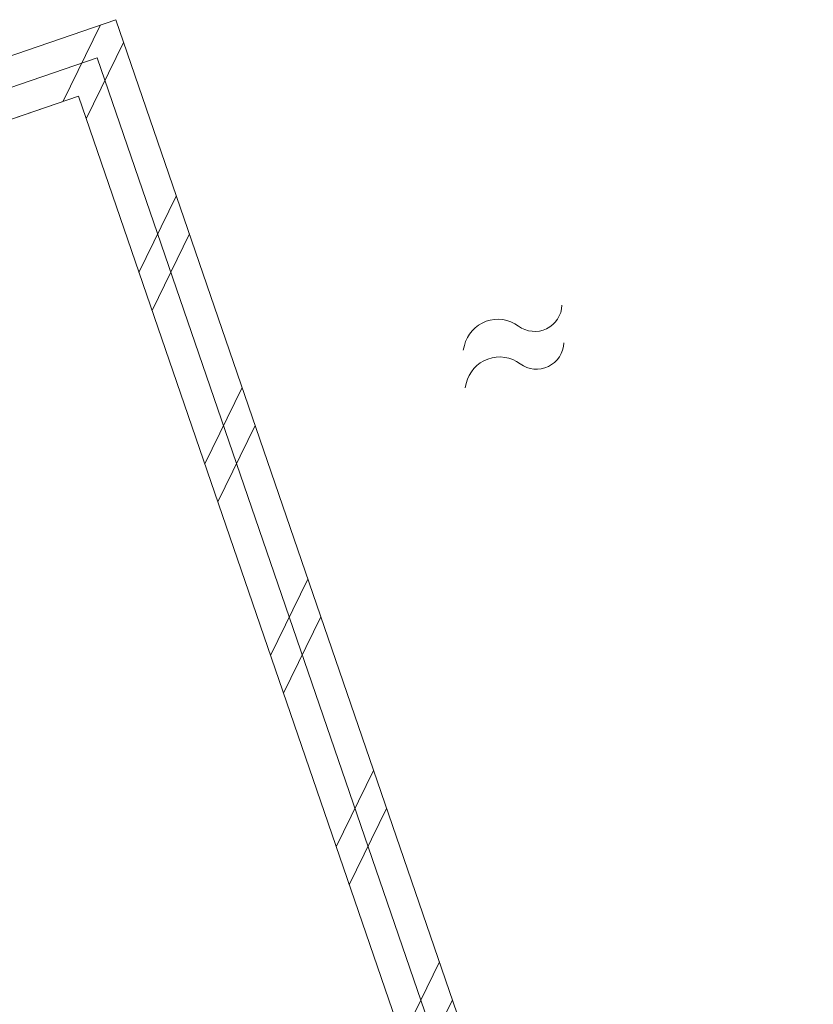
# Model space of a CAD drawing. Header units: metres. Extents: x 264570 to 266133, y 576109 to 577454.
# Tile 92 of 128: x 265547.34 to 265552.88, y 576799.54 to 576806.42. Entities that reach past the tile are written whole.
import ezdxf

# ---------------------------------------------------------------- set-up
doc = ezdxf.new("R2010")
doc.units = ezdxf.units.M
for name, color, linetype, lineweight in [('B-WE-IE-TERREINAFSCHEIDING_KUNSTMATIG-G', 252, 'B-WE-IE-TERREINAFSCHEIDING_KUNSTMATIG-G', 15), ('B-WE-OG-TOPOGRAFIE-G', 252, 'Continuous', 15), ('B-WE-OG-TOPOGRAFIE-S', 252, 'Continuous', 18), ('B-WE-VH-VERHARDING_METSELWERK-A', 252, 'Continuous', 18), ('B-WE-VH-VERHARDING_METSELWERK-G', 252, 'Continuous', 15)]:
    doc.layers.add(name, color=color, linetype=linetype, lineweight=lineweight)
doc.linetypes.add('B-WE-IE-TERREINAFSCHEIDING_KUNSTMATIG-G', pattern='A,5,-2.5,[82,NLCS.shx,S=1.1,R=90,X=0,Y=0],-2.5', length=10)

# ---------------------------------------------------------------- blocks, each defined once
blk = doc.blocks.new('SOG-TOPOGRAFIE_WATER-SO')
at = {"flags": 128}
for points in [[(-2.514054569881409, 0.5568924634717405), (-2.426488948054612, 0.6951578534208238, -0.5388311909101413), (-0.4182167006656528, 0.730876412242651, 0.6051675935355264), (1.257070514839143, 0.9290568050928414, -4.03570463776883)], [(-2.881594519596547, -0.7116924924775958), (-2.794028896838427, -0.5734271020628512, -0.5388311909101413), (-0.7857566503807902, -0.537708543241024, 0.6051675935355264), (0.8895305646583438, -0.3395281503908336, -4.03570463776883)]]:
    blk.add_lwpolyline(points, format="xyb", dxfattribs=at)

msp = doc.modelspace()

# ---------------------------------------------------------------- hatches: boundary and pattern name
at = {"layer": 'B-WE-VH-VERHARDING_METSELWERK-A'}
h = msp.add_hatch(dxfattribs=at)
h.set_pattern_fill('AVH-FUNDERING_SCHUIMBETON', color=256, angle=18.95095393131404, pattern_type=2)
h.set_pattern_definition([(63.95095393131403, (16802.83156730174, 464.0965168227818), (-0.8984184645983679, 0.4391403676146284), []), (63.95095393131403, (16802.92249972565, 463.8316936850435), (-0.8984184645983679, 0.4391403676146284), [])])
h.paths.add_polyline_path([(265546.6935233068, 576790.1081617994), (265552.8789445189, 576792.2323473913), (265548.0069592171, 576806.4190932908), (265541.8215380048, 576804.294907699), (265541.9579535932, 576803.8976788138), (265547.7461459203, 576805.8854488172), (265552.3453000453, 576792.493160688), (265546.5571077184, 576790.5053906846)])

# ---------------------------------------------------------------- linework, layer by layer
at = {"layer": 'B-WE-IE-TERREINAFSCHEIDING_KUNSTMATIG-G', "flags": 128}
msp.add_lwpolyline([(265546.6253155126, 576790.306776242), (265552.6121222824, 576792.3627540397), (265547.8765525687, 576806.152271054), (265541.889745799, 576804.0962932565)], dxfattribs=at)
msp.add_lwpolyline([(265546.6253155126, 576790.306776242), (265552.6121222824, 576792.3627540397), (265547.8765525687, 576806.152271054), (265541.889745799, 576804.0962932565)], dxfattribs=at)
at = {"layer": 'B-WE-OG-TOPOGRAFIE-G', "flags": 128}
msp.add_lwpolyline([(265540.7682832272, 576797.3249201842), (265541.5802807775, 576794.9604625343), (265546.9334087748, 576796.7988235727), (265548.8269870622, 576791.2849083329), (265552.3453000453, 576792.493160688), (265547.7461459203, 576805.8854488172), (265544.2278329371, 576804.6771964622), (265546.1214112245, 576799.1632812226)], close=True, dxfattribs=at)
at = {"layer": 'B-WE-VH-VERHARDING_METSELWERK-G', "flags": 128}
msp.add_lwpolyline([(265546.6935233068, 576790.1081617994), (265552.8789445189, 576792.2323473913), (265548.0069592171, 576806.4190932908), (265541.8215380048, 576804.294907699), (265541.9579535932, 576803.8976788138), (265547.7461459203, 576805.8854488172), (265552.3453000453, 576792.493160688), (265546.5571077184, 576790.5053906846)], close=True, dxfattribs=at)
msp.add_lwpolyline([(265546.6935233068, 576790.1081617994), (265552.8789445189, 576792.2323473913), (265548.0069592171, 576806.4190932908), (265541.8215380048, 576804.294907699), (265541.9579535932, 576803.8976788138), (265547.7461459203, 576805.8854488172), (265552.3453000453, 576792.493160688), (265546.5571077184, 576790.5053906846)], close=True, dxfattribs=at)

# ---------------------------------------------------------------- block references
at = {"layer": 'B-WE-OG-TOPOGRAFIE-S', "xscale": 0.2, "yscale": 0.2, "zscale": 0.2, "rotation": 18.93095393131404}
msp.add_blockref('SOG-TOPOGRAFIE_WATER-SO', (265550.9459107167, 576804.168034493), dxfattribs=at)

doc.saveas('drawing.dxf')
